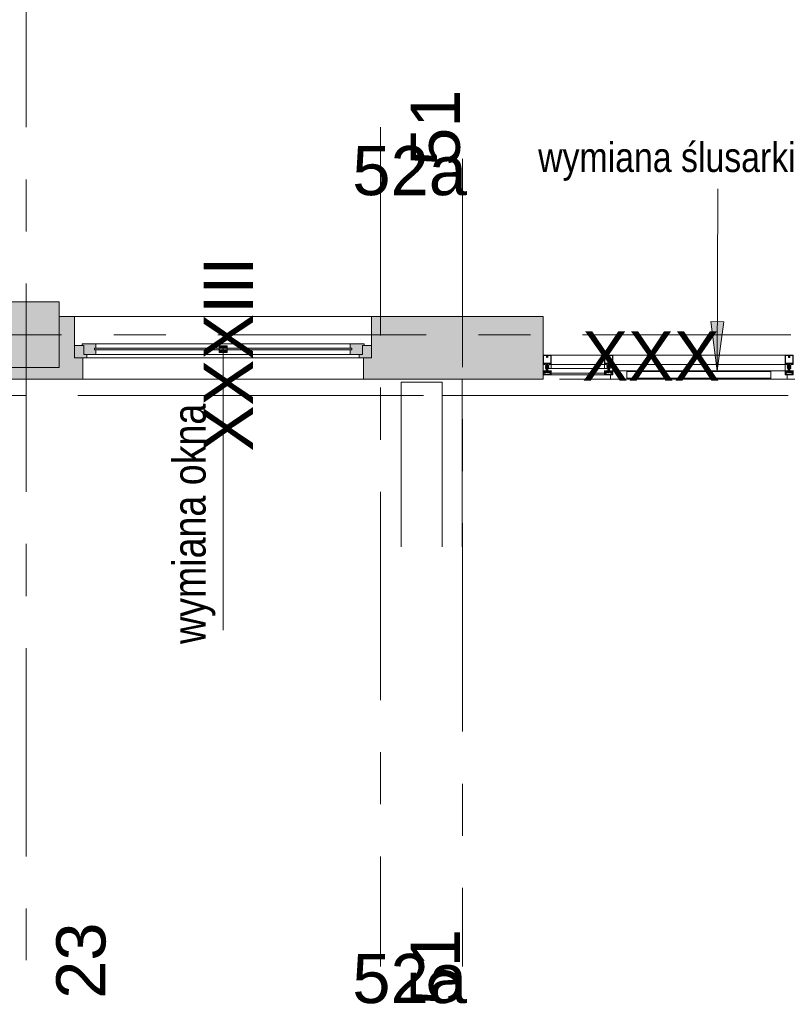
# Model space of a CAD drawing. Header units: centimetres. Extents: x -8590 to 14779, y -8842 to 3760.
# Tile 7 of 28: x 12318 to 12786, y 0 to 600. Entities that reach past the tile are written whole.
import ezdxf

# ---------------------------------------------------------------- set-up
doc = ezdxf.new("R2010")
doc.units = ezdxf.units.CM
doc.linetypes.add('Oś', pattern=[222.25, 127, -31.75, 31.75, -31.75])
doc.linetypes.add('Wyburzenia', pattern=[35, 20, -15])
for name, color, linetype, lineweight in [('A-AREA', 32, 'Continuous', 13), ('A-DETL-GENF', 92, 'Continuous', 9), ('A-FLOR', 192, 'Continuous', 13), ('A-GLAZ', 151, 'Continuous', 13), ('A-GLAZ-CURT', 52, 'Wyburzenia', 9), ('A-GLAZ-CWMG', 51, 'Wyburzenia', 9), ('A-GLAZ-IDEN', 152, 'Continuous', 13), ('A-WALL', 113, 'Continuous', 13), ('A-WALL-PATT', 111, 'Continuous', 13), ('G-ANNO-TEXT', 231, 'Continuous', 13), ('S-COLS', 52, 'Continuous', 13), ('S-GRID', 1, 'Continuous', 13), ('S-GRID-IDEN', 1, 'Continuous', 13)]:
    doc.layers.add(name, color=color, linetype=linetype, lineweight=lineweight)
doc.styles.add('Arial Narrow_3', font='ARIALN.TTF', dxfattribs={"height": 18})
doc.styles.add('Arial Narrow_5', font='ARIALN.TTF', dxfattribs={"height": 0.2})
doc.styles.add('Arial_2', font='arial.ttf', dxfattribs={"height": 30})

# ---------------------------------------------------------------- blocks, each defined once
blk = doc.blocks.new('Pawilon F_rvt-1-3_piętro I __3_90 m_ - wyburzenia i zamurowania')
at = {"layer": 'S-GRID', "linetype": 'Oś'}
for p, q in [((253.38, 515.63), (253.38, 23.18)), ((102.59, 371.33), (1638.19, 371.33))]:
    blk.add_line(p, q, dxfattribs=at)
at = {"layer": 'S-GRID-IDEN', "char_height": 30, "width": 72.1, "attachment_point": 5, "line_spacing_factor": 0.936439, "style": 'Arial_2'}
for insert in [(221.07, 508.17), (221.07, 15.72)]:
    blk.add_mtext('\\pxqc,t4.23333,8.46667,12.7,16.93333,21.16667,25.4,29.63333,33.86667,38.1,42.33333,46.56667,50.8,55.03333,59.26667,63.5,67.73333,71.96667,76.2,80.43333,84.66667,88.9,93.13333,97.36667,101.6,105.83333,110.06667,114.3,118.53333,122.76667,127,131.23333,135.46667;{52a}', dxfattribs=dict(at, insert=insert))
at = {"layer": 'S-GRID-IDEN', "insert": (110.51, 396.54), "char_height": 30, "width": 117.8, "attachment_point": 5, "rotation": 90, "line_spacing_factor": 0.936439, "style": 'Arial_2'}
blk.add_mtext('\\pxqc,t4.23333,8.46667,12.7,16.93333,21.16667,25.4,29.63333,33.86667,38.1,42.33333,46.56667,50.8,55.03333,59.26667,63.5,67.73333,71.96667,76.2,80.43333,84.66667,88.9,93.13333,97.36667,101.6,105.83333,110.06667,114.3,118.53333,122.76667,127,131.23333,135.46667;{XXXIII}', dxfattribs=at)
blk = doc.blocks.new('Pawilon E_rvt-1-3_piętro I __3_90 m_ - wyburzenia i zamurowania')
at = {"layer": 'S-GRID', "linetype": 'Oś'}
for p, q in [((203.38, 534.83), (203.38, 23.18)), ((368.01, 371.33), (-1702.93, 371.33))]:
    blk.add_line(p, q, dxfattribs=at)
at = {"layer": 'S-GRID-IDEN', "char_height": 30, "width": 48.3, "attachment_point": 5, "rotation": 90, "line_spacing_factor": 0.936439, "style": 'Arial_2'}
for insert in [(236.88, 534.5), (236.88, 22.85)]:
    blk.add_mtext('\\pxqc,t4.23333,8.46667,12.7,16.93333,21.16667,25.4,29.63333,33.86667,38.1,42.33333,46.56667,50.8,55.03333,59.26667,63.5,67.73333,71.96667,76.2,80.43333,84.66667,88.9,93.13333,97.36667,101.6,105.83333,110.06667,114.3,118.53333,122.76667,127,131.23333,135.46667;{51}', dxfattribs=dict(at, insert=insert))
at = {"layer": 'S-GRID-IDEN', "insert": (368.19, 395.39), "char_height": 30, "width": 82, "attachment_point": 5, "line_spacing_factor": 0.936439, "style": 'Arial_2'}
blk.add_mtext('\\pxqc,t4.23333,8.46667,12.7,16.93333,21.16667,25.4,29.63333,33.86667,38.1,42.33333,46.56667,50.8,55.03333,59.26667,63.5,67.73333,71.96667,76.2,80.43333,84.66667,88.9,93.13333,97.36667,101.6,105.83333,110.06667,114.3,118.53333,122.76667,127,131.23333,135.46667;{XXX}', dxfattribs=at)
blk = doc.blocks.new('M_Concrete-Square-Column - 400 x 400mm-1512407-3_piętro I __3_90 m_ - wyburzenia i zamurowania')
at = {"layer": 'S-COLS', "lineweight": 9}
blk.add_hatch(color=253, dxfattribs=at).paths.add_polyline_path([(20, -20), (20, 20), (-20, 20), (-20, -20), (11, -20)], flags=0)
for p, q in [((20, 20), (-20, 20)), ((-20, 20), (-20, -20)), ((20, -20), (20, 20)), ((-20, -20), (20, -20))]:
    blk.add_line(p, q, dxfattribs=at)
blk = doc.blocks.new('Okno - automatyczna etykieta - 181x181-2492854-3_piętro I __3_90 m_ - wyburzenia i zamurowania')
at = {"layer": 'A-GLAZ', "lineweight": 9}
h = blk.add_hatch(color=253, dxfattribs=at)
h.paths.add_polyline_path([(-90.5, -6), (-83, -6), (-83, -4), (-85, -3.92), (-85, 1.5), (-90.5, 1.5), (-90.5, -5.62)], flags=0)
h.paths.add_polyline_path([(85, -6), (90.5, -6), (90.5, 1.5), (85, 1.5), (85, -4), (83, -4), (83, -6)], flags=0)
h = blk.add_hatch(color=253, dxfattribs=at)
h.paths.add_polyline_path([(-85, -4), (-77.5, -3.92), (-77.5, -1.25), (-78.5, -1.25), (-78.5, -0.25), (-77.5, -0.25), (-77.5, 2.5), (-86, 2.5), (-86, 1.5), (-85, 1.5), (-85, -3.92)], flags=0)
h.paths.add_polyline_path([(85, -4), (85, 1.5), (86, 1.5), (86, 2.5), (77.5, 2.5), (77.5, -0.25), (78.5, -0.25), (78.5, -1.25), (77.5, -1.25), (77.5, -4), (83, -4)], flags=0)
h = blk.add_hatch(color=253, dxfattribs=at)
h.paths.add_polyline_path([(2.5, -2.75), (2.5, -1.25), (-2.5, -1.25), (-2.5, -2.75)], flags=0)
h.paths.add_polyline_path([(2.5, -0.25), (2.5, 1.25), (-2.5, 1.25), (-2.5, -0.25)], flags=0)
blk.add_hatch(color=253, dxfattribs=at).paths.add_polyline_path([(78.5, -1.25), (78.5, -0.25), (-78.5, -0.25), (-78.5, -1.25), (77.5, -1.25)], flags=0)
for p, q in [((-90.5, 1.5), (-85, 1.5)), ((-90.5, -6), (-90.5, 1.5)), ((-86, 2.5), (-77.5, 2.5)), ((-86, 1.5), (-86, 2.5)), ((-85, 1.5), (-86, 1.5)), ((-85, -4), (-85, 1.5)), ((-85, 1.5), (-85, -4)), ((-77.5, 2.5), (-77.5, -0.25)), ((77.5, 2.5), (-77.5, 2.5)), ((-2.5, -2.75), (-2.5, 1.25)), ((-2.5, 1.25), (2.5, 1.25)), ((2.5, 1.25), (2.5, -2.75)), ((77.5, 2.5), (86, 2.5)), ((77.5, -0.25), (77.5, 2.5)), ((85, 1.5), (85, -4)), ((86, 1.5), (85, 1.5)), ((85, 1.5), (90.5, 1.5)), ((85, -4), (85, 1.5)), ((86, 2.5), (86, 1.5)), ((90.5, 1.5), (90.5, -6)), ((-83, -6), (-90.5, -6)), ((-90.5, -6), (90.5, -6)), ((-77.5, -4), (-85, -4)), ((-85, -4), (-83, -4)), ((-83, -4), (-83, -6)), ((83, -6), (-83, -6)), ((-78.5, -1.25), (-78.5, -0.25)), ((-78.5, -0.25), (78.5, -0.25)), ((-78.5, -0.25), (-78.5, -1.25)), ((-77.5, -0.25), (-78.5, -0.25)), ((78.5, -1.25), (-78.5, -1.25)), ((-78.5, -1.25), (-77.5, -1.25)), ((-77.5, -1.25), (-77.5, -4)), ((77.5, -4), (-77.5, -4)), ((2.5, -2.75), (-2.5, -2.75)), ((78.5, -0.25), (77.5, -0.25)), ((77.5, -1.25), (78.5, -1.25)), ((77.5, -4), (77.5, -1.25)), ((85, -4), (77.5, -4)), ((78.5, -0.25), (78.5, -1.25)), ((78.5, -1.25), (78.5, -0.25)), ((83, -4), (85, -4)), ((83, -6), (83, -4)), ((90.5, -6), (83, -6))]:
    blk.add_line(p, q, dxfattribs=at)
blk = doc.blocks.new('Rectangular Mullion - SI_CovCap-20mm_Tran-55mm-V6-3_piętro I __3_90 m_ - wyburzenia i zamurowania')
at = {"layer": 'A-DETL-GENF', "color": 7}
for p, q in [((-2.5, 9.45), (-2.5, 7.8)), ((-2.5, 9.39), (-2.5, 4.79)), ((2.37, 9.6), (-2.35, 9.6)), ((-2.29, 9.39), (-2.29, 4.79)), ((-0.12, 8.61), (-0.12, 8.55)), ((-0.12, 8.25), (-0.12, 8.13)), ((-0.1, 8.88), (-0.1, 9.34)), ((0.1, 9.34), (0.1, 8.88)), ((0.12, 8.55), (0.12, 8.61)), ((0.12, 8.13), (0.12, 8.25)), ((2.29, 9.39), (2.29, 4.79)), ((2.5, 7.8), (2.5, 9.45)), ((2.5, 9.39), (2.5, 4.79)), ((-2.35, 3.92), (-2.48, 3.92)), ((-2.37, 3.8), (-2.47, 3.8)), ((-2.09, 4.03), (-2.31, 3.93)), ((-2.26, 4.33), (-2.14, 4.43)), ((-2.22, 4.26), (-2.26, 4.28)), ((-1.9, 3.92), (-2.05, 3.86)), ((-2.04, 4.28), (-1.72, 4.28)), ((-2.02, 4.42), (-2.01, 4.41)), ((-1.98, 4.39), (-1.78, 4.39)), ((-1.72, 4.08), (-1.94, 4.08)), ((-1.8, 3.81), (-1.84, 3.9)), ((-1.74, 4.41), (-1.74, 4.42)), ((-1.7, 3.9), (-1.74, 3.81)), ((-1.67, 4.24), (-1.67, 4.13)), ((-1.62, 4.43), (-1.5, 4.33)), ((-1.58, 3.81), (-1.62, 3.9)), ((-1.5, 4.28), (-1.54, 4.26)), ((-1.48, 3.9), (-1.52, 3.82)), ((-1.35, 3.81), (-1.4, 3.9)), ((-0.78, 2.94), (-1.04, 3.09)), ((-0.78, 2.21), (-1.04, 2.36)), ((-0.76, 1.47), (-1.04, 1.63)), ((-0.91, 3.3), (-0.53, 3.08)), ((-0.91, 2.57), (-0.83, 2.52)), ((-0.91, 1.85), (-0.83, 1.8)), ((-0.75, 2.57), (-0.75, 2.89)), ((-0.75, 1.84), (-0.75, 2.16)), ((-0.55, 1.47), (-0.74, 1.47)), ((-0.5, 4.28), (-0.5, 3.15)), ((-0.5, 3.04), (-0.5, 1.52)), ((-0.45, 3.1), (-0.35, 3.1)), ((-0.3, 0.5), (-0.3, 0.28)), ((-0.21, 3.93), (-0.19, 3.94)), ((-0.19, 3.89), (-0.21, 3.91)), ((-0.18, 3.96), (-0.18, 4.1)), ((-0.08, 4.27), (-0.05, 4.28)), ((0, -1.48), (0, 4.68)), ((0.07, 4.27), (0.05, 4.28)), ((0.17, 3.96), (0.17, 4.1)), ((0.21, 3.93), (0.18, 3.94)), ((0.18, 3.89), (0.21, 3.91)), ((0.3, 0.5), (0.3, 0.28)), ((0.37, 3.1), (0.45, 3.1)), ((0.5, 3.15), (0.5, 4.28)), ((0.5, 3.04), (0.5, 1.52)), ((0.91, 3.3), (0.52, 3.08)), ((0.55, 1.47), (0.74, 1.47)), ((0.75, 2.57), (0.75, 2.89)), ((0.75, 1.84), (0.75, 2.16)), ((0.76, 1.47), (1.04, 1.63)), ((0.77, 2.94), (1.04, 3.09)), ((0.77, 2.21), (1.04, 2.36)), ((0.91, 2.57), (0.82, 2.52)), ((0.91, 1.85), (0.82, 1.8)), ((1.35, 3.81), (1.4, 3.9)), ((1.48, 3.9), (1.52, 3.82)), ((1.62, 4.43), (1.5, 4.33)), ((1.5, 4.28), (1.54, 4.26)), ((1.58, 3.81), (1.62, 3.9)), ((1.67, 4.24), (1.67, 4.13)), ((1.7, 3.9), (1.74, 3.81)), ((2.04, 4.28), (1.72, 4.28)), ((1.72, 4.08), (1.94, 4.08)), ((1.74, 4.41), (1.74, 4.42)), ((1.98, 4.39), (1.78, 4.39)), ((1.8, 3.81), (1.84, 3.9)), ((1.9, 3.92), (2.05, 3.86)), ((2.02, 4.42), (2.01, 4.41)), ((2.09, 4.03), (2.31, 3.93)), ((2.26, 4.33), (2.14, 4.43)), ((2.22, 4.26), (2.26, 4.28)), ((2.35, 3.92), (2.48, 3.92)), ((2.37, 3.8), (2.47, 3.8)), ((-2.6, 0), (-2.69, 0)), ((2.35, -2.5), (-2.35, -2.5)), ((-2.34, -1.03), (-2.15, -1.46)), ((-2.32, -1.59), (-2.04, -1.59)), ((-2.18, -0.02), (-2.26, -0.17)), ((2.13, -2.19), (-2.14, -2.19)), ((-2.06, -1.25), (-2.13, -1.09)), ((-2.13, -2.34), (2.12, -2.34)), ((-2.07, -0.1), (-2.12, -0.02)), ((-2.1, -1.49), (-1.14, -1.49)), ((-1.88, -0.42), (-2.01, -0.42)), ((-2.01, -0.48), (-1.95, -0.48)), ((-1.96, -0.02), (-2, -0.1)), ((-1.98, -0.31), (-1.95, -0.36)), ((-1.98, -0.75), (-1.9, -0.85)), ((-1.34, -1.31), (-1.96, -1.31)), ((-1.85, -0.1), (-1.9, -0.02)), ((-1.84, -0.69), (-1.84, -0.57)), ((-1.83, -0.38), (-1.83, -0.36)), ((-1.74, -0.02), (-1.79, -0.1)), ((-1.79, -0.34), (-1.77, -0.35)), ((-1.79, -0.52), (-1.76, -0.52)), ((-1.67, -0.74), (-1.79, -0.74)), ((-1.74, -0.54), (-1.64, -0.7)), ((-1.72, -0.33), (-1.72, -0.32)), ((-1.72, -0.8), (-1.48, -0.8)), ((-1.63, -0.1), (-1.68, -0.02)), ((-1.67, -0.31), (-1.65, -0.32)), ((-1.6, -0.32), (-1.6, -0.3)), ((-1.52, -0.02), (-1.57, -0.1)), ((-1.56, -0.7), (-1.46, -0.54)), ((-1.55, -0.31), (-1.54, -0.32)), ((-1.41, -0.74), (-1.53, -0.74)), ((-1.49, -0.33), (-1.48, -0.32)), ((-1.41, -0.1), (-1.46, -0.02)), ((-1.44, -0.52), (-1.41, -0.52)), ((-1.43, -0.34), (-1.42, -0.36)), ((-1.38, -0.37), (-1.37, -0.37)), ((-1.36, -0.57), (-1.36, -0.69)), ((-1.3, -0.02), (-1.35, -0.1)), ((-1.3, -0.85), (-1.22, -0.75)), ((-1.25, -0.48), (-1.18, -0.48)), ((-1.2, -0.1), (-1.24, -0.02)), ((-1.07, -0.02), (-1.12, -0.1)), ((-1.09, -1.45), (-0.98, -0.84)), ((-0.95, -0.82), (-0.03, -0.82)), ((0.41, -1.04), (-0.41, -1.04)), ((-0.22, -1.18), (0.23, -1.18)), ((0.02, -0.82), (0.95, -0.82)), ((0.98, -0.84), (1.09, -1.45)), ((1.07, -0.02), (1.12, -0.1)), ((1.14, -1.49), (2.1, -1.49)), ((1.25, -0.48), (1.18, -0.48)), ((1.2, -0.1), (1.24, -0.02)), ((1.3, -0.85), (1.22, -0.75)), ((1.3, -0.02), (1.35, -0.1)), ((1.96, -1.31), (1.34, -1.31)), ((1.36, -0.57), (1.36, -0.69)), ((1.38, -0.37), (1.37, -0.37)), ((1.41, -0.1), (1.46, -0.02)), ((1.44, -0.52), (1.41, -0.52)), ((1.41, -0.74), (1.53, -0.74)), ((1.43, -0.34), (1.42, -0.36)), ((1.56, -0.7), (1.46, -0.54)), ((1.49, -0.33), (1.48, -0.32)), ((1.72, -0.8), (1.48, -0.8)), ((1.52, -0.02), (1.57, -0.1)), ((1.55, -0.31), (1.54, -0.32)), ((1.6, -0.32), (1.6, -0.3)), ((1.63, -0.1), (1.68, -0.02)), ((1.74, -0.54), (1.64, -0.7)), ((1.67, -0.31), (1.65, -0.32)), ((1.67, -0.74), (1.79, -0.74)), ((1.72, -0.33), (1.72, -0.32)), ((1.74, -0.02), (1.79, -0.1)), ((1.79, -0.52), (1.76, -0.52)), ((1.79, -0.34), (1.77, -0.35)), ((1.83, -0.38), (1.83, -0.36)), ((1.84, -0.69), (1.84, -0.57)), ((1.85, -0.1), (1.9, -0.02)), ((1.88, -0.42), (2.01, -0.42)), ((1.98, -0.75), (1.9, -0.85)), ((1.98, -0.31), (1.95, -0.36)), ((2.01, -0.48), (1.95, -0.48)), ((1.96, -0.02), (2, -0.1)), ((2.04, -1.59), (2.32, -1.59)), ((2.13, -1.09), (2.06, -1.25)), ((2.07, -0.1), (2.12, -0.02)), ((2.15, -1.46), (2.34, -1.03)), ((2.18, -0.02), (2.26, -0.17)), ((2.6, 0), (2.69, 0))]:
    blk.add_line(p, q, dxfattribs=at)
at = {"layer": 'A-DETL-GENF', "color": 7, "flags": 128}
for points in [[(-0.15, 9.39), (-2.29, 9.39), (-2.29, 7.8)], [(2.29, 7.8), (2.29, 9.39), (0.15, 9.39)], [(-2.5, 4.9), (-2.5, 4.1), (-2.31, 4.1), (-2.23, 4.18), (-2.23, 4.24), (-2.35, 4.24), (-2.35, 4.47), (-1.91, 4.47)], [(-2.5, 3.94), (-2.5, 4.08), (-2.3, 4.08), (-2.25, 4.07)], [(-2.29, 4.9), (-2.29, 4.7), (2.29, 4.7), (2.29, 4.9)], [(-1.86, 4.47), (-1.41, 4.47), (-1.41, 4.24), (-1.53, 4.24), (-1.53, 4.18), (-1.45, 4.1), (-1.09, 4.1), (-1.09, 4.22), (-1.21, 4.22), (-1.21, 4.43), (-0.65, 4.43)], [(-1.51, 4.07), (-1.46, 4.08), (-1.26, 4.08), (-1.26, 3.89), (-1.3, 3.81)], [(-0.2, 0.11), (-0.2, 0), (-0.5, 0), (-0.5, 3.07), (-0.18, 3.07), (-0.18, 3.88)], [(-0.26, 0.58), (0, 0.8), (0, 1.1), (-0.2, 1.1), (-0.2, 1.3), (-0.1, 1.3), (-0.1, 1.46), (-0.2, 1.46), (-0.2, 1.66), (0, 1.66), (0, 1.83), (-0.2, 1.83), (-0.2, 2.03), (-0.1, 2.03), (-0.1, 2.2), (-0.2, 2.2), (-0.2, 2.4), (0, 2.4), (0, 4.3), (0, 2.4), (0.2, 2.4), (0.2, 2.2), (0.1, 2.2), (0.1, 2.03), (0.2, 2.03), (0.2, 1.83), (0, 1.83), (0, 1.66), (0.2, 1.66), (0.2, 1.46), (0.1, 1.46), (0.1, 1.3), (0.2, 1.3), (0.2, 1.1), (0, 1.1), (0, 0.8), (0.26, 0.58)], [(-0.25, 3.2), (-0.25, 3.29), (-0.2, 3.32), (-0.2, 3.44), (-0.25, 3.47), (-0.2, 3.5), (-0.2, 3.62), (-0.25, 3.65), (-0.2, 3.68), (-0.2, 3.8), (-0.25, 3.83), (-0.2, 3.86), (-0.2, 3.98), (-0.25, 4.01), (-0.2, 4.04), (-0.2, 4.16), (-0.25, 4.19), (-0.2, 4.22), (-0.2, 4.25), (-0.09, 4.45)], [(0.09, 4.45), (0.2, 4.25), (0.2, 4.13), (0.25, 4.1), (0.2, 4.07), (0.2, 3.95), (0.25, 3.92), (0.2, 3.89), (0.2, 3.77), (0.25, 3.74), (0.2, 3.71), (0.2, 3.59), (0.25, 3.56), (0.2, 3.53), (0.2, 3.41), (0.25, 3.38), (0.2, 3.35), (0.2, 3.23), (0.25, 3.2)], [(0.2, 0.11), (0.2, 0), (0.5, 0), (0.5, 3.07), (0.17, 3.07), (0.17, 3.88)], [(0.65, 4.43), (1.21, 4.43), (1.21, 4.22), (1.09, 4.22), (1.09, 4.1), (1.45, 4.1), (1.53, 4.18), (1.53, 4.24), (1.41, 4.24), (1.41, 4.47), (1.85, 4.47)], [(1.51, 4.07), (1.46, 4.08), (1.26, 4.08), (1.26, 3.89), (1.3, 3.81)], [(1.9, 4.47), (2.35, 4.47), (2.35, 4.24), (2.23, 4.24), (2.23, 4.18), (2.31, 4.1), (2.5, 4.1), (2.5, 4.9)], [(2.5, 3.94), (2.5, 4.08), (2.3, 4.08), (2.25, 4.07)], [(-2.5, -2.35), (-2.5, -0.5), (-2.39, -0.5), (-2.27, -0.86)], [(-2.48, -0.21), (-2.48, -0.48), (-2.07, -0.48)], [(-2.34, -1), (-2.34, -1.11), (-2.37, -1.22), (-2.37, -1.54)], [(-1.99, -1.64), (-1.99, -1.99), (-2.12, -1.99), (-2.12, -1.72), (-2.37, -1.72), (-2.37, -2.35), (2.37, -2.35), (2.37, -1.72), (2.12, -1.72), (2.12, -1.99), (1.99, -1.99), (1.99, -1.64)], [(-2.06, -0.93), (-2.14, -0.64), (-1.95, -0.64), (-1.95, -0.58), (-2.03, -0.5), (-2.35, -0.5), (-2.25, -0.87)], [(-2.18, -2.14), (-2.18, -1.78), (-2.32, -1.78), (-2.32, -2.14)], [(-1.92, -0.67), (-1.92, -0.68), (-1.97, -0.71)], [(-1.2, -0.42), (-1.32, -0.42), (-1.32, -0.39), (-1.19, -0.41)], [(-1.23, -0.71), (-1.28, -0.68), (-1.28, -0.67)], [(1.24, -1.23), (1.14, -0.64), (1.25, -0.64), (1.25, -0.58), (1.17, -0.5), (-1.17, -0.5), (-1.25, -0.58), (-1.25, -0.64), (-1.14, -0.64), (-1.24, -1.23)], [(-1.12, -0.48), (-0.98, -0.48), (-0.98, -0.09), (-1.02, -0.02)], [(0.52, -0.97), (0.54, -0.82), (-0.54, -0.82), (-0.52, -0.97)], [(1.12, -0.48), (0.98, -0.48), (0.98, -0.09), (1.02, -0.02)], [(1.2, -0.42), (1.32, -0.42), (1.32, -0.39), (1.19, -0.41)], [(1.23, -0.71), (1.28, -0.68), (1.28, -0.67)], [(1.92, -0.67), (1.92, -0.68), (1.97, -0.71)], [(2.25, -0.87), (2.35, -0.5), (2.03, -0.5), (1.95, -0.58), (1.95, -0.64), (2.14, -0.64), (2.06, -0.93)], [(2.48, -0.21), (2.48, -0.48), (2.07, -0.48)], [(2.33, -2.14), (2.33, -1.78), (2.19, -1.78), (2.19, -2.14)], [(2.27, -0.86), (2.39, -0.5), (2.5, -0.5), (2.5, -2.35)], [(2.37, -1.54), (2.37, -1.22), (2.34, -1.11), (2.34, -1)]]:
    blk.add_lwpolyline(points, dxfattribs=at)
for points in [[(0.97, 0), (-0.97, 0), (-0.97, -0.04), (0.97, -0.04)], [(0.97, -0.04), (-0.97, -0.04), (-0.97, -0.49), (0.97, -0.49)]]:
    blk.add_lwpolyline(points, close=True, dxfattribs=at)
at = {"layer": 'A-DETL-GENF', "color": 7}
for centre, radius, start, end in [((-2.35, 9.45), 0.15, 90.00031, 179.99968), ((0, 8.4), 0.45, 107.49821, 231.0552), ((-0.22, 8.13), 0.1, 231.0552, 0), ((0, 8.4), 0.21, 143.77678, 216.22322), ((-0.15, 8.55), 0.03, 229.68074, 0), ((-0.15, 8.25), 0.03, 0, 130.31926), ((-0.15, 9.34), 0.05, 0.00773, 89.99227), ((-0.15, 8.88), 0.05, 287.49821, 0), ((0, 8.4), 0.24, 60, 120), ((0.15, 9.34), 0.05, 89.97911, 180.02089), ((0.15, 8.88), 0.05, 180, 252.58299), ((0.15, 8.55), 0.03, 180, 310.31926), ((0.15, 8.25), 0.03, 49.68074, 180), ((0.22, 8.13), 0.1, 180, 308.9448), ((0, 8.4), 0.45, 308.9448, 72.58299), ((0, 8.4), 0.21, 323.77678, 36.22322), ((2.35, 9.45), 0.15, 0.10545, 83.87804), ((-2.48, 3.94), 0.02, 180.0007, 269.9993), ((-2.43, 3.83), 0.059, 88.59736, 194.60356), ((-2.47, 3.82), 0.02, 194.60356, 270), ((-2.43, 4.82), 0.933, 269.58699, 293.00353), ((-2.4, 4.8), 0.997, 271.49889, 290.69004), ((-2.35, 4.02), 0.1, 270.00008, 294.00003), ((-2.24, 4.3), 0.03, 128.57981, 239.99147), ((-2.24, 4.1), 0.03, 255.40272, 14.37456), ((-2.23, 4.24), 0.02, 346.6587, 60.01715), ((-1.94, 4.17), 0.277, 166.6587, 194.37456), ((-2.08, 4.37), 0.08, 38.84751, 129.68497), ((-2.04, 4.23), 0.0496, 92.75586, 159.68776), ((-1.94, 4.23), 0.148, 172.4164, 270.24043), ((-2.07, 3.99), 0.0337, 293.00353, 114.00003), ((-1.98, 4.44), 0.05, 218.84751, 270), ((-1.88, 4.46), 0.0255, 12.35001, 167.64999), ((-1.89, 3.87), 0.05, 30.06904, 110.53605), ((-1.77, 3.83), 0.03, 210.08708, 329.91292), ((-1.78, 4.44), 0.05, 270, 321.15279), ((-1.67, 4.37), 0.08, 50.31503, 141.15279), ((-1.72, 4.23), 0.0499, 9.22628, 86.98926), ((-1.72, 4.13), 0.0502, 273.33226, 359.73216), ((-1.66, 3.88), 0.0402, 27.79216, 152.37015), ((-1.55, 3.83), 0.0299, 210.122, 335.06395), ((-1.53, 4.24), 0.02, 119.98467, 193.34104), ((-1.82, 4.17), 0.277, 345.62539, 13.34104), ((-1.52, 4.1), 0.03, 165.62539, 284.59422), ((-1.52, 4.3), 0.03, 300.00853, 51.42019), ((-1.44, 3.88), 0.0414, 28.17599, 151.82401), ((-1.33, 3.83), 0.0301, 210.12581, 329.87419), ((-0.98, 3.2), 0.125, 60, 240), ((-0.98, 2.47), 0.125, 60, 240), ((-0.98, 1.74), 0.125, 60, 240), ((-0.8, 2.57), 0.05, 240, 360), ((-0.8, 1.84), 0.05, 240, 360), ((-0.8, 2.89), 0.05, 360, 60), ((-0.8, 2.16), 0.05, 360, 60), ((-0.74, 1.52), 0.05, 240, 270), ((-0.65, 4.28), 0.15, 359.97059, 90.02941), ((-0.55, 1.52), 0.05, 270, 360), ((-0.55, 3.04), 0.05, 360, 60), ((-0.45, 3.15), 0.05, 179.98991, 270.01009), ((-0.35, 3.2), 0.0999, 269.97043, 0.02957), ((-0.2, 0.5), 0.1, 130, 180), ((-0.2, 0.28), 0.1, 180, 240), ((-0.3, 0.11), 0.1, 360, 60), ((-0.21, 3.92), 0.01, 120.03025, 239.98023), ((-0.2, 3.96), 0.02, 300.03025, 360), ((-0.2, 3.88), 0.02, 360, 59.98023), ((0.02, 4.1), 0.2, 120, 180), ((0, 4.4), 0.1, 28.79836, 151.20164), ((0, 4.2), 0.1, 90, 120), ((0, 4.2), 0.1, 60, 90), ((-0.03, 4.1), 0.2, 360, 60), ((0.19, 3.96), 0.02, 180, 239.96975), ((0.19, 3.88), 0.02, 120.01977, 180), ((0.3, 0.11), 0.1, 120, 180), ((0.2, 3.92), 0.01, 300.01977, 59.96975), ((0.37, 3.23), 0.126, 191.5693, 265.59312), ((0.2, 0.28), 0.1, 300, 360), ((0.2, 0.5), 0.1, 0, 50), ((0.45, 3.15), 0.05, 270.93133, 359.98516), ((0.65, 4.28), 0.15, 89.97059, 180.02941), ((0.55, 3.04), 0.05, 120, 180), ((0.55, 1.52), 0.05, 180, 270), ((0.74, 1.52), 0.05, 270, 300), ((0.8, 2.89), 0.05, 120, 180), ((0.8, 2.57), 0.05, 180, 300), ((0.8, 2.16), 0.05, 120, 180), ((0.8, 1.84), 0.05, 180, 300), ((0.97, 3.2), 0.125, 300, 120), ((0.97, 2.47), 0.125, 300, 120), ((0.97, 1.74), 0.125, 300, 120), ((1.33, 3.83), 0.0301, 210.12581, 329.87419), ((1.44, 3.88), 0.0414, 28.17599, 151.82401), ((1.52, 4.3), 0.03, 128.57981, 239.99147), ((1.52, 4.1), 0.03, 255.40578, 14.37461), ((1.55, 3.83), 0.0299, 204.93605, 329.878), ((1.53, 4.24), 0.02, 346.65896, 60.01533), ((1.82, 4.17), 0.277, 166.65896, 194.37461), ((1.67, 4.37), 0.08, 38.84721, 129.68497), ((1.66, 3.88), 0.0402, 27.62985, 152.20784), ((1.72, 4.23), 0.0499, 93.01074, 170.77372), ((1.72, 4.13), 0.0502, 180.26784, 266.66774), ((1.78, 4.44), 0.05, 218.84721, 270), ((1.77, 3.83), 0.03, 210.08708, 329.91292), ((1.89, 3.87), 0.05, 69.46395, 149.93096), ((1.88, 4.46), 0.0255, 12.35001, 167.64999), ((1.94, 4.23), 0.148, 269.75957, 7.5836), ((1.98, 4.44), 0.05, 270, 321.15249), ((2.08, 4.37), 0.08, 50.31503, 141.15249), ((2.04, 4.23), 0.0496, 20.31224, 87.24414), ((2.07, 3.99), 0.0337, 65.99997, 246.99647), ((2.4, 4.8), 0.997, 249.30996, 268.50111), ((2.43, 4.82), 0.933, 246.99647, 270.41301), ((2.23, 4.24), 0.02, 119.98285, 193.3413), ((1.94, 4.17), 0.277, 345.62544, 13.3413), ((2.24, 4.1), 0.03, 165.62544, 284.59728), ((2.24, 4.3), 0.03, 300.00853, 51.42019), ((2.35, 4.02), 0.1, 245.99997, 269.99992), ((2.43, 3.83), 0.059, 345.39644, 91.40264), ((2.47, 3.82), 0.02, 270, 345.39644), ((2.48, 3.94), 0.02, 270.0007, 359.9993), ((-2.69, -0.03), 0.03, 89.9022, 261.64334), ((-2.73, -0.34), 0.286, 27.59211, 81.64334), ((-2.6, -0.2), 0.2, 80.45454, 89.9022), ((-2.61, -0.29), 0.291, 25.36369, 80.45454), ((-2.35, -2.35), 0.15, 179.99376, 270.0062), ((-2.32, -1.54), 0.0512, 180.57094, 268.64822), ((-2.31, -0.14), 0.05, 205.36369, 330.16485), ((-2.29, -1.01), 0.06, 98.44171, 205), ((-2.27, -1), 0.07, 120.00644, 180), ((-2.13, -2.14), 0.2, 179.97179, 270.0352), ((-2.34, -0.88), 0.07, 300.00644, 18), ((-2.31, -0.89), 0.06, 278.44171, 15), ((-2.15, -0.03), 0.03, 30.71536, 150.16485), ((-2.14, -2.14), 0.0499, 179.87955, 270.02248), ((-2.1, -1.44), 0.05, 205, 270), ((-2.08, -1.06), 0.06, 108.81925, 205), ((-2.12, -0.95), 0.06, 288.81925, 15), ((-2.04, -0.08), 0.0417, 215.13204, 324.86796), ((-2.01, -0.35), 0.065, 90, 270), ((-2.04, -0.48), 0.03, 0, 180), ((-1.96, -1.21), 0.1, 205, 270), ((-2.04, -1.64), 0.05, 0.00001, 90.0001), ((-2.01, -0.33), 0.04, 29.99374, 90.00001), ((-1.95, -0.73), 0.03, 120.00493, 219.98969), ((-1.93, -0.03), 0.03, 30.58867, 149.53464), ((-1.86, -0.31), 0.1, 210.00227, 269.17284), ((-1.95, -0.51), 0.03, 0.01852, 89.09479), ((-1.62, -0.59), 0.314, 165.49788, 194.50212), ((-1.84, -0.8), 0.08, 219.99668, 337.38439), ((-1.88, -0.37), 0.05, 270, 305.07788), ((-1.86, -0.37), 0.0339, 269.17829, 356.99749), ((-1.82, -0.08), 0.0415, 215.01205, 324.98795), ((-1.6, -0.77), 0.44, 54.15879, 125.07788), ((-1.79, -0.57), 0.05, 89.98974, 180.01026), ((-1.79, -0.69), 0.05, 179.98992, 270.01008), ((-1.8, -0.36), 0.0272, 60.01099, 176.9853), ((-1.75, -0.32), 0.0316, 240.00703, 341.99669), ((-1.76, -0.55), 0.03, 29.99356, 90.01209), ((-1.72, -0.85), 0.05, 90.00034, 157.37761), ((-1.71, -0.03), 0.03, 30.14481, 149.53463), ((-1.69, -0.33), 0.03, 45.00054, 162.0009), ((-1.67, -0.71), 0.03, 269.99358, 30.00244), ((-1.63, -0.3), 0.0316, 224.99099, 327.01044), ((-1.6, -0.08), 0.043, 217.84365, 323.82344), ((-1.57, -0.32), 0.03, 30.00025, 146.99854), ((-1.53, -0.71), 0.03, 150.00269, 270.00128), ((-1.51, -0.31), 0.0316, 210.00259, 311.99738), ((-1.49, -0.03), 0.03, 30.34487, 149.53462), ((-1.46, -0.34), 0.03, 14.99548, 132.00284), ((-1.48, -0.85), 0.05, 22.62086, 90.00119), ((-1.44, -0.55), 0.03, 89.98935, 150.005), ((-1.36, -0.8), 0.08, 202.62277, 319.99694), ((-1.39, -0.35), 0.03, 195.00147, 296.99683), ((-1.38, -0.08), 0.0419, 215.46653, 324.69988), ((-1.41, -0.57), 0.05, 0.00904, 89.99096), ((-1.41, -0.69), 0.05, 270.00918, 359.99082), ((-1.35, -0.39), 0.03, 0.01117, 116.99101), ((-1.32, -0.39), 0.03, 234.15879, 270), ((-1.34, -1.21), 0.1, 270, 350), ((-1.27, -0.03), 0.03, 30.34457, 149.76853), ((-1.25, -0.51), 0.03, 90, 193.19753), ((-1.58, -0.59), 0.314, 345.517, 13.19753), ((-1.24, -0.73), 0.03, 319.98868, 60.00171), ((-1.16, -0.08), 0.0416, 206.95413, 331.56801), ((-1.2, -0.45), 0.033, 305.09006, 89.99998), ((-1.19, -0.46), 0.05, 7.17367, 90.00885), ((-1.12, -0.45), 0.03, 187.1885, 269.99701), ((-1.14, -1.44), 0.05, 270, 350), ((-1.05, -0.03), 0.03, 29.79649, 150.13199), ((-0.95, -0.85), 0.03, 90, 170), ((-0.31, -0.92), 0.22, 193.97065, 242.72797), ((0, -0.29), 0.921, 243.70777, 255.82838), ((0, -0.82), 0.0256, 12.68038, 167.31962), ((0, -0.29), 0.92, 284.16828, 296.29299), ((0.31, -0.92), 0.22, 297.27461, 346.02676), ((0.95, -0.85), 0.03, 10, 90), ((1.05, -0.03), 0.03, 29.86801, 150.20351), ((1.14, -1.44), 0.05, 190, 270), ((1.16, -0.08), 0.0416, 208.43199, 333.04587), ((1.12, -0.45), 0.03, 270.00299, 352.8115), ((1.19, -0.46), 0.05, 89.99115, 172.82633), ((1.2, -0.45), 0.033, 90.00002, 234.90994), ((1.24, -0.73), 0.03, 119.99829, 220.01132), ((1.27, -0.03), 0.03, 30.23147, 149.65543), ((1.34, -1.21), 0.1, 190, 270), ((1.25, -0.51), 0.03, 346.80247, 90), ((1.58, -0.59), 0.314, 166.80247, 194.483), ((1.36, -0.8), 0.08, 220.00306, 337.37723), ((1.35, -0.39), 0.03, 63.00899, 179.98883), ((1.32, -0.39), 0.03, 270, 305.84121), ((1.6, -0.77), 0.44, 54.92212, 125.84121), ((1.38, -0.08), 0.0419, 215.30012, 324.53347), ((1.41, -0.57), 0.05, 90.00904, 179.99096), ((1.41, -0.69), 0.05, 180.00918, 269.99082), ((1.39, -0.35), 0.03, 243.00317, 344.99853), ((1.46, -0.34), 0.03, 47.99716, 165.00452), ((1.44, -0.55), 0.03, 29.995, 90.01065), ((1.48, -0.85), 0.05, 89.99881, 157.37914), ((1.49, -0.03), 0.03, 30.46538, 149.65513), ((1.51, -0.31), 0.0316, 228.00262, 329.99741), ((1.53, -0.71), 0.03, 269.99872, 29.99731), ((1.57, -0.32), 0.03, 33.00146, 149.99975), ((1.6, -0.08), 0.043, 216.17656, 322.15635), ((1.63, -0.3), 0.0316, 212.98956, 315.00901), ((1.67, -0.71), 0.03, 149.99756, 270.00642), ((1.69, -0.33), 0.03, 17.9991, 134.99946), ((1.71, -0.03), 0.03, 30.46537, 149.85519), ((1.75, -0.32), 0.0316, 198.00331, 299.99297), ((1.72, -0.85), 0.05, 22.62239, 89.99966), ((1.76, -0.55), 0.03, 89.98791, 150.00644), ((1.84, -0.8), 0.08, 202.61561, 320.00332), ((1.82, -0.08), 0.0415, 215.01205, 324.98795), ((1.8, -0.36), 0.0272, 3.0147, 119.98901), ((1.79, -0.57), 0.05, 359.98974, 90.01026), ((1.79, -0.69), 0.05, 269.98992, 0.01008), ((1.86, -0.37), 0.0339, 183.00251, 270.82171), ((1.88, -0.37), 0.05, 234.92212, 270), ((1.86, -0.31), 0.1, 270.82716, 329.99773), ((1.93, -0.03), 0.03, 30.46536, 149.41133), ((1.95, -0.51), 0.03, 90.90521, 179.98148), ((1.62, -0.59), 0.314, 345.49788, 14.50212), ((1.96, -1.21), 0.1, 270, 335), ((1.95, -0.73), 0.03, 320.01031, 59.99507), ((2.01, -0.33), 0.04, 89.99999, 150.00626), ((2.04, -1.64), 0.05, 89.99812, 180.00166), ((2.04, -0.08), 0.0417, 215.13204, 324.86796), ((2.01, -0.35), 0.065, 270, 90), ((2.04, -0.48), 0.03, 0, 180), ((2.12, -0.95), 0.06, 165, 251.18075), ((2.08, -1.06), 0.06, 335, 71.18075), ((2.1, -1.44), 0.05, 270, 335), ((2.15, -0.03), 0.03, 29.83515, 149.28464), ((2.12, -2.14), 0.2, 270.02951, 359.97227), ((2.13, -2.14), 0.0501, 270.08749, 359.93358), ((2.31, -0.89), 0.06, 165, 261.55829), ((2.31, -0.14), 0.05, 209.83515, 334.63631), ((2.34, -0.88), 0.07, 162, 239.99829), ((2.27, -1), 0.07, 0, 59.99829), ((2.29, -1.01), 0.06, 335, 81.55829), ((2.32, -1.54), 0.0498, 269.82624, 0.17354), ((2.61, -0.29), 0.291, 99.54546, 154.63631), ((2.35, -2.35), 0.15, 270.04937, 359.95063), ((2.73, -0.34), 0.286, 98.35666, 152.40789), ((2.6, -0.2), 0.2, 90.0978, 99.54546), ((2.69, -0.03), 0.03, 278.35666, 90.0978)]:
    blk.add_arc(centre, radius, start, end, dxfattribs=at)
blk = doc.blocks.new('System Panel - Glazed-2597848-3_piętro I __3_90 m_ - wyburzenia i zamurowania')
at = {"layer": 'A-GLAZ-CURT', "color": 7, "linetype": 'Continuous'}
for p, q in [((16.25, 1.5), (-16.25, 1.5)), ((-17.65, -1.5), (17.65, -1.5))]:
    blk.add_line(p, q, dxfattribs=at)
blk = doc.blocks.new('Rectangular Mullion - Schueco_FWS-50-SI_Tran_CovCap-20mm_Tran-55mm-2597845-3_piętro I __3_90 m_ - wyburzenia i zamurowania')
at = {"layer": 'A-GLAZ-CWMG', "color": 7, "linetype": 'Continuous'}
for p, q in [((487.38, 395.93), (454.88, 395.93)), ((454.88, 387.83), (454.88, 390.13)), ((454.88, 390.13), (487.38, 390.13)), ((487.38, 390.13), (487.38, 387.83)), ((454.88, 383.83), (487.38, 383.83))]:
    blk.add_line(p, q, dxfattribs=at)
blk = doc.blocks.new('panel okno - panel okno-2597851-3_piętro I __3_90 m_ - wyburzenia i zamurowania')
at = {"layer": 'A-GLAZ-CURT', "color": 7, "linetype": 'Continuous'}
for p, q in [((-53.9, 5), (-53.9, 2.5)), ((-43.9, 5), (-53.9, 5)), ((-52.5, 0), (-43.9, 0)), ((-43.9, 0), (-43.9, 5)), ((43.9, 5), (-43.9, 5)), ((43.9, 4.5), (-43.9, 4.5)), ((-43.9, 4.5), (-43.9, 0.5)), ((-43.9, 0.5), (43.9, 0.5)), ((-43.9, 0), (43.9, 0)), ((53.9, 5), (43.9, 5)), ((43.9, 5), (43.9, 0)), ((43.9, 0.5), (43.9, 4.5)), ((43.9, 0), (52.5, 0)), ((53.9, 2.5), (53.9, 5))]:
    blk.add_line(p, q, dxfattribs=at)
blk = doc.blocks.new('Rectangular Mullion - Schueco_FWS-50-SI_Tran_CovCap-20mm_Tran-55mm-2597847-3_piętro I __3_90 m_ - wyburzenia i zamurowania')
at = {"layer": 'A-GLAZ-CWMG', "color": 7, "linetype": 'Continuous'}
for p, q in [((449.88, 395.93), (344.88, 395.93)), ((344.88, 386.33), (344.88, 390.13)), ((344.88, 390.13), (449.88, 390.13)), ((449.88, 390.13), (449.88, 386.33))]:
    blk.add_line(p, q, dxfattribs=at)
blk = doc.blocks.new('etykieta wymiana okna - etykieta okno 1S z hp dół-2316400-3_piętro I __3_90 m_ - wyburzenia i zamurowania')
at = {"layer": 'A-GLAZ-IDEN'}
blk.add_line((0, 1.6477), (0, 0.0485), dxfattribs=at)
at = {"layer": 'A-GLAZ-IDEN', "insert": (-0.3068, 1.4291), "char_height": 0.2, "width": 1.409, "attachment_point": 3, "rotation": 90, "line_spacing_factor": 0.949189, "style": 'Arial Narrow_5'}
blk.add_mtext('\\pxqr,t6.35,12.7,19.05,25.4,31.75,38.1,44.45,50.8,57.15,63.5,69.85,76.2,82.55,88.9,95.25,101.6,107.95,114.3,120.65,127,133.35,139.7,146.05,152.4,158.75,165.1,171.45,177.8,184.15,190.5,196.85,203.2;{wymiana okna}', dxfattribs=at)

msp = doc.modelspace()

# ---------------------------------------------------------------- hatches: boundary and pattern name
at = {"layer": 'A-WALL-PATT'}
h = msp.add_hatch(color=9, dxfattribs=at)
h.paths.add_polyline_path([(12351.44, 381.33), (12356.44, 381.33), (12356.44, 394.33), (12351.44, 394.33), (12351.44, 419.33), (12341.94, 419.33), (12341.94, 388.33), (12301.94, 388.33), (12301.94, 419.33), (12292.44, 419.33), (12292.44, 394.33), (12287.44, 394.33), (12287.44, 381.33), (12341.94, 381.33)], flags=0)
h.paths.add_polyline_path([(11942.44, 381.33), (11942.44, 394.33), (11937.44, 394.33), (11937.44, 419.33), (11934.94, 419.33), (11934.94, 400.33), (11922.94, 400.33), (11922.94, 419.33), (11878.44, 419.33), (11878.44, 394.33), (11873.44, 394.33), (11873.44, 381.33), (11937.44, 381.33)], flags=0)
h.paths.add_polyline_path([(12826.94, 381.33), (12864.94, 381.33), (12864.94, 419.33), (12826.94, 419.33), (12826.94, 383.83)], flags=0)
h.paths.add_polyline_path([(11787.44, 381.33), (11792.44, 381.33), (11792.44, 394.33), (11787.44, 394.33), (11787.44, 419.33), (11741.94, 419.33), (11741.94, 388.33), (11701.94, 388.33), (11701.94, 419.33), (11141.94, 419.33), (11141.94, 388.33), (11132.94, 388.33), (11132.94, 381.33), (11741.94, 381.33)], flags=0)
h.paths.add_polyline_path([(12580.39, 381.33), (12636.94, 381.33), (12636.94, 419.33), (12532.44, 419.33), (12532.44, 394.33), (12527.44, 394.33), (12527.44, 381.33), (12575.44, 381.33)], flags=0)
at = {"layer": 'G-ANNO-TEXT'}
msp.add_hatch(color=130, dxfattribs=at).paths.add_polyline_path([(12743.09, 386.29), (12747.12, 416.28), (12739.22, 416.3)], flags=0)

# ---------------------------------------------------------------- linework, layer by layer
at = {"layer": 'A-AREA', "lineweight": 9}
for p, q in [((12646.94, 381.33), (12678.04, 381.33)), ((12785.84, 381.33), (12826.94, 381.33))]:
    msp.add_line(p, q, dxfattribs=at)
at = {"layer": 'A-FLOR', "lineweight": 9}
msp.add_line((12587.69, 381.33), (12587.69, 278.98), dxfattribs=at)
at = {"layer": 'A-GLAZ-IDEN'}
msp.add_line((12441.94, 400.33), (12441.94, 388.11), dxfattribs=at)
at = {"layer": 'A-WALL', "lineweight": 9}
for p, q in [((12341.94, 419.33), (12636.94, 419.33)), ((12351.44, 401.83), (12351.44, 419.33)), ((12532.44, 419.33), (12532.44, 401.83)), ((12636.94, 395.93), (12636.94, 419.33)), ((12356.44, 381.33), (12356.44, 394.33)), ((12527.44, 394.33), (12527.44, 381.33)), ((12636.94, 386.33), (12636.94, 390.13)), ((11094.94, 381.33), (12636.94, 381.33)), ((12550.44, 278.98), (12550.44, 379.33)), ((12550.44, 379.33), (12575.44, 379.33)), ((12575.44, 379.33), (12575.44, 278.98)), ((12636.94, 381.33), (12636.94, 383.83))]:
    msp.add_line(p, q, dxfattribs=at)
at = {"layer": 'G-ANNO-TEXT', "color": 130}
for p, q in [((12743.09, 386.29), (12743.39, 497.21)), ((12747.12, 416.28), (12739.22, 416.3)), ((12739.22, 416.3), (12743.09, 386.29)), ((12743.09, 386.29), (12747.12, 416.28))]:
    msp.add_line(p, q, dxfattribs=at)
at = {"layer": 'S-GRID', "linetype": 'Oś'}
for p, q in [((12321.94, 2884.27), (12321.94, 27.13)), ((13677.02, 408.33), (10965.8, 408.33))]:
    msp.add_line(p, q, dxfattribs=at)

# ---------------------------------------------------------------- block references
at = {"color": 10, "lineweight": 5}
for name in ['Pawilon E_rvt-1-3_piętro I __3_90 m_ - wyburzenia i zamurowania', 'Pawilon F_rvt-1-3_piętro I __3_90 m_ - wyburzenia i zamurowania']:
    msp.add_blockref(name, (12334.56, 0), dxfattribs=at)
at = {"layer": 'A-GLAZ', "lineweight": 9}
msp.add_blockref('Okno - automatyczna etykieta - 181x181-2492854-3_piętro I __3_90 m_ - wyburzenia i zamurowania', (12441.94, 400.33), dxfattribs=at)
at = {"layer": 'A-GLAZ-CURT', "color": 7, "linetype": 'Continuous', "rotation": 180}
for name, p in [('System Panel - Glazed-2597848-3_piętro I __3_90 m_ - wyburzenia i zamurowania', (12658.19, 386.33)), ('panel okno - panel okno-2597851-3_piętro I __3_90 m_ - wyburzenia i zamurowania', (12731.94, 386.33))]:
    msp.add_blockref(name, p, dxfattribs=at)
at = {"layer": 'A-GLAZ-CWMG', "color": 7, "linetype": 'Continuous', "extrusion": (0, 0, -1)}
for p in [(-12639.44, 386.33), (-12676.94, 386.33), (-12786.94, 386.33)]:
    msp.add_blockref('Rectangular Mullion - SI_CovCap-20mm_Tran-55mm-V6-3_piętro I __3_90 m_ - wyburzenia i zamurowania', p, dxfattribs=at)
at = {"layer": 'A-GLAZ-CWMG', "color": 7, "linetype": 'Continuous'}
for name, p in [('Rectangular Mullion - Schueco_FWS-50-SI_Tran_CovCap-20mm_Tran-55mm-2597845-3_piętro I __3_90 m_ - wyburzenia i zamurowania', (12187.06, 0)), ('Rectangular Mullion - Schueco_FWS-50-SI_Tran_CovCap-20mm_Tran-55mm-2597847-3_piętro I __3_90 m_ - wyburzenia i zamurowania', (12334.56, 0))]:
    msp.add_blockref(name, p, dxfattribs=at)
at = {"layer": 'A-GLAZ-IDEN', "xscale": 99.99999999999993, "yscale": 99.99999999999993, "zscale": 99.99999999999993}
msp.add_blockref('etykieta wymiana okna - etykieta okno 1S z hp dół-2316400-3_piętro I __3_90 m_ - wyburzenia i zamurowania', (12441.94, 223.35), dxfattribs=at)
at = {"layer": 'S-COLS', "lineweight": 9}
msp.add_blockref('M_Concrete-Square-Column - 400 x 400mm-1512407-3_piętro I __3_90 m_ - wyburzenia i zamurowania', (12321.94, 408.33), dxfattribs=at)

# ---------------------------------------------------------------- texts
at = {"layer": 'G-ANNO-TEXT', "color": 7, "insert": (12633.97, 525.52), "char_height": 18, "width": 219, "attachment_point": 1, "line_spacing_factor": 0.949189, "style": 'Arial Narrow_3'}
msp.add_mtext('\\pxt7.05556,14.11111,21.16667,28.22222,35.27778,42.33333,49.38889,56.44444,63.5,70.55556,77.61111,84.66667,91.72222,98.77778,105.83333,112.88889,119.94444,127,134.05556,141.11111,148.16667,155.22222,162.27778,169.33333,176.38889,183.44444,190.5,197.55556,204.61111,211.66667,218.72222,225.77778;{wymiana ślusarki}', dxfattribs=at)
at = {"layer": 'S-GRID-IDEN', "insert": (12355.44, 26.79), "char_height": 30, "width": 48.3, "attachment_point": 5, "rotation": 90, "line_spacing_factor": 0.936439, "style": 'Arial_2'}
msp.add_mtext('\\pxqc,t4.23333,8.46667,12.7,16.93333,21.16667,25.4,29.63333,33.86667,38.1,42.33333,46.56667,50.8,55.03333,59.26667,63.5,67.73333,71.96667,76.2,80.43333,84.66667,88.9,93.13333,97.36667,101.6,105.83333,110.06667,114.3,118.53333,122.76667,127,131.23333,135.46667;{23}', dxfattribs=at)

doc.saveas('drawing.dxf')
